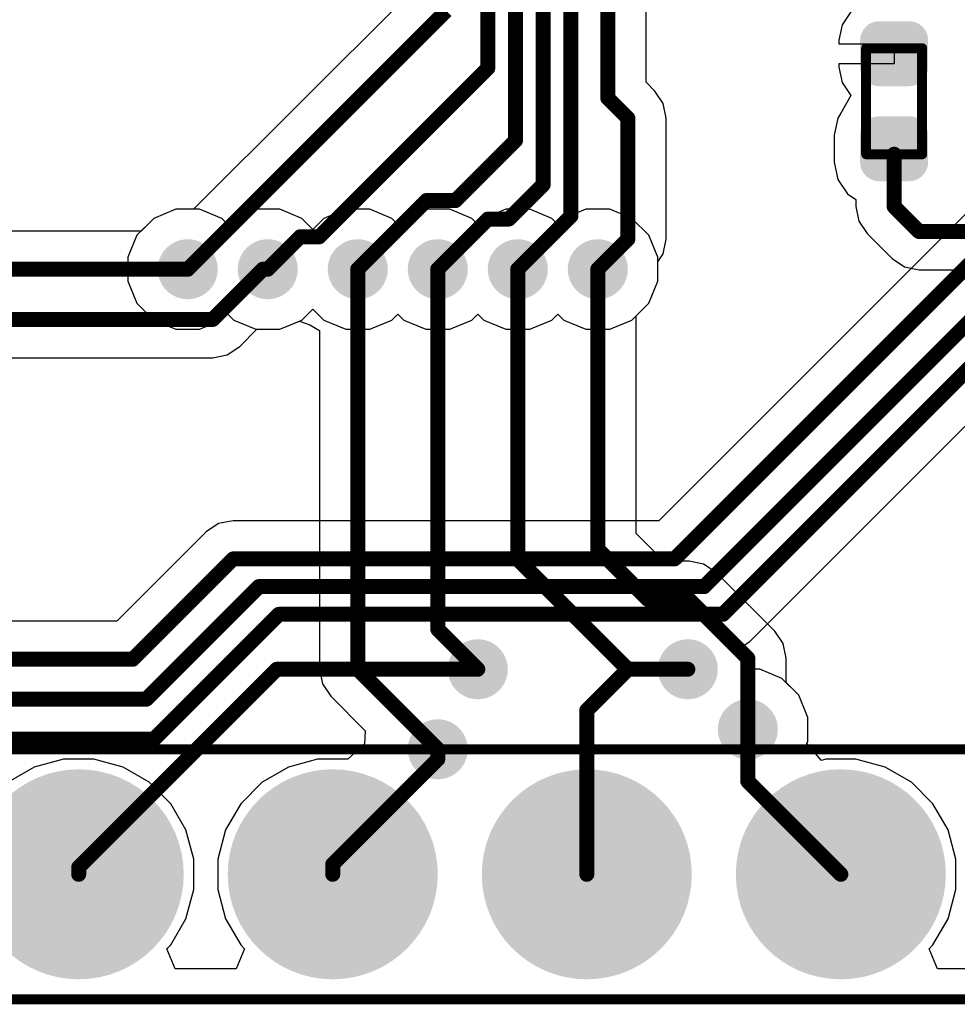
# Model space of a CAD drawing. Header units: inches. Extents: x 0 to 41, y 0 to 25.4.
# Tile 8 of 18: x 23.7 to 33.1, y 0 to 9.8. Entities that reach past the tile are written whole.
import ezdxf

# ---------------------------------------------------------------- set-up
doc = ezdxf.new("R2010")
doc.units = ezdxf.units.IN
for name, color, linetype in [('Board', 56, 'Continuous'), ('BOTTOM', 5, 'Continuous'), ('Bottom Solder', 6, 'Continuous'), ('Pad Holes', 156, 'Continuous'), ('TOP', 1, 'Continuous'), ('Top Assembly', 56, 'Continuous'), ('Top Solder', 216, 'Continuous'), ('Via Holes', 16, 'Continuous')]:
    doc.layers.add(name, color=color, linetype=linetype)

# ---------------------------------------------------------------- blocks, each defined once
blk = doc.blocks.new('RES_0402_3383')
at = {"layer": 'TOP'}
h = blk.add_hatch(color=1, dxfattribs=at)
edge = h.paths.add_edge_path()
edge.add_arc((-0.3403, -0.1498), 0.1402, 270, 360)
edge.add_line((-0.2, -0.1498), (-0.2, 0.1498))
edge.add_arc((-0.3403, 0.1498), 0.1402, 0, 90)
edge.add_line((-0.3403, 0.29), (-0.6098, 0.29))
edge.add_arc((-0.6098, 0.1498), 0.1402, 90, 180)
edge.add_line((-0.75, 0.1498), (-0.75, -0.1498))
edge.add_arc((-0.6098, -0.1498), 0.1402, 180, 270)
edge.add_line((-0.6098, -0.29), (-0.3403, -0.29))
h = blk.add_hatch(color=1, dxfattribs=at)
edge = h.paths.add_edge_path()
edge.add_arc((0.3403, 0.1498), 0.1402, 90, 180)
edge.add_line((0.2, 0.1498), (0.2, -0.1498))
edge.add_arc((0.3403, -0.1498), 0.1402, 180, 270)
edge.add_line((0.3403, -0.29), (0.6098, -0.29))
edge.add_arc((0.6098, -0.1498), 0.1402, 270, 360)
edge.add_line((0.75, -0.1498), (0.75, 0.1498))
edge.add_arc((0.6098, 0.1498), 0.1402, 0, 90)
edge.add_line((0.6098, 0.29), (0.3403, 0.29))
at = {"layer": 'Top Solder'}
h = blk.add_hatch(color=216, dxfattribs=at)
edge = h.paths.add_edge_path()
edge.add_arc((-0.3403, -0.1498), 0.1902, 270, 360)
edge.add_line((-0.15, -0.1498), (-0.15, 0.1498))
edge.add_arc((-0.3403, 0.1498), 0.1902, 0, 90)
edge.add_line((-0.3403, 0.34), (-0.6098, 0.34))
edge.add_arc((-0.6098, 0.1498), 0.1902, 90, 180)
edge.add_line((-0.8, 0.1498), (-0.8, -0.1498))
edge.add_arc((-0.6098, -0.1498), 0.1902, 180, 270)
edge.add_line((-0.6098, -0.34), (-0.3403, -0.34))
h = blk.add_hatch(color=216, dxfattribs=at)
edge = h.paths.add_edge_path()
edge.add_arc((0.3403, 0.1498), 0.1902, 90, 180)
edge.add_line((0.15, 0.1498), (0.15, -0.1498))
edge.add_arc((0.3403, -0.1498), 0.1902, 180, 270)
edge.add_line((0.3403, -0.34), (0.6098, -0.34))
edge.add_arc((0.6098, -0.1498), 0.1902, 270, 360)
edge.add_line((0.8, -0.1498), (0.8, 0.1498))
edge.add_arc((0.6098, 0.1498), 0.1902, 0, 90)
edge.add_line((0.6098, 0.34), (0.3403, 0.34))
at = {"layer": 'Top Assembly', "const_width": 0.1}
for points in [[(0.53, 0.28), (-0.53, 0.28)], [(-0.53, -0.28), (-0.53, 0.28)], [(0.53, -0.28), (0.53, 0.28)], [(0.53, -0.28), (-0.53, -0.28)]]:
    blk.add_lwpolyline(points, dxfattribs=at)
at = {"layer": 'Top Assembly', "const_width": 0.05}
for points in [[(-0.555, 0.28, 1), (-0.505, 0.28, 1)], [(-0.555, 0.28, 1), (-0.505, 0.28, 1)], [(0.505, 0.28, 1), (0.555, 0.28, 1)], [(0.505, 0.28, 1), (0.555, 0.28, 1)], [(-0.555, -0.28, 1), (-0.505, -0.28, 1)], [(-0.555, -0.28, 1), (-0.505, -0.28, 1)], [(0.505, -0.28, 1), (0.555, -0.28, 1)], [(0.505, -0.28, 1), (0.555, -0.28, 1)]]:
    blk.add_lwpolyline(points, format="xyb", close=True, dxfattribs=at)
blk = doc.blocks.new('PIN_HEADER_2_54___VERT__1_10POS_3432')
at = {"layer": 'BOTTOM'}
h = blk.add_hatch(color=5, dxfattribs=at)
edge = h.paths.add_edge_path()
edge.add_arc((3.81, 0), 0.85, 0, 360)
h = blk.add_hatch(color=5, dxfattribs=at)
edge = h.paths.add_edge_path()
edge.add_arc((6.35, 0), 0.85, 0, 360)
h = blk.add_hatch(color=5, dxfattribs=at)
edge = h.paths.add_edge_path()
edge.add_arc((8.89, 0), 0.85, 0, 360)
h = blk.add_hatch(color=5, dxfattribs=at)
edge = h.paths.add_edge_path()
edge.add_arc((11.43, 0), 0.85, 0, 360)
at = {"layer": 'Bottom Solder'}
h = blk.add_hatch(color=6, dxfattribs=at)
edge = h.paths.add_edge_path()
edge.add_arc((3.81, 0), 1.05, 0, 360)
h = blk.add_hatch(color=6, dxfattribs=at)
edge = h.paths.add_edge_path()
edge.add_arc((6.35, 0), 1.05, 0, 360)
h = blk.add_hatch(color=6, dxfattribs=at)
edge = h.paths.add_edge_path()
edge.add_arc((8.89, 0), 1.05, 0, 360)
h = blk.add_hatch(color=6, dxfattribs=at)
edge = h.paths.add_edge_path()
edge.add_arc((11.43, 0), 1.05, 0, 360)
at = {"layer": 'Pad Holes'}
h = blk.add_hatch(color=7, dxfattribs=at)
edge = h.paths.add_edge_path()
edge.add_arc((3.81, 0), 0.5, 0, 360)
h = blk.add_hatch(color=7, dxfattribs=at)
edge = h.paths.add_edge_path()
edge.add_arc((6.35, 0), 0.5, 0, 360)
h = blk.add_hatch(color=7, dxfattribs=at)
edge = h.paths.add_edge_path()
edge.add_arc((8.89, 0), 0.5, 0, 360)
h = blk.add_hatch(color=7, dxfattribs=at)
edge = h.paths.add_edge_path()
edge.add_arc((11.43, 0), 0.5, 0, 360)
at = {"layer": 'TOP'}
h = blk.add_hatch(color=1, dxfattribs=at)
edge = h.paths.add_edge_path()
edge.add_arc((3.81, 0), 0.85, 0, 360)
h = blk.add_hatch(color=1, dxfattribs=at)
edge = h.paths.add_edge_path()
edge.add_arc((6.35, 0), 0.85, 0, 360)
h = blk.add_hatch(color=1, dxfattribs=at)
edge = h.paths.add_edge_path()
edge.add_arc((8.89, 0), 0.85, 0, 360)
h = blk.add_hatch(color=1, dxfattribs=at)
edge = h.paths.add_edge_path()
edge.add_arc((11.43, 0), 0.85, 0, 360)
at = {"layer": 'Top Solder'}
h = blk.add_hatch(color=216, dxfattribs=at)
edge = h.paths.add_edge_path()
edge.add_arc((3.81, 0), 1.05, 0, 360)
h = blk.add_hatch(color=216, dxfattribs=at)
edge = h.paths.add_edge_path()
edge.add_arc((6.35, 0), 1.05, 0, 360)
h = blk.add_hatch(color=216, dxfattribs=at)
edge = h.paths.add_edge_path()
edge.add_arc((8.89, 0), 1.05, 0, 360)
h = blk.add_hatch(color=216, dxfattribs=at)
edge = h.paths.add_edge_path()
edge.add_arc((11.43, 0), 1.05, 0, 360)
at = {"layer": 'Top Assembly', "const_width": 0.1}
for points in [[(-12.68, 1.25), (12.68, 1.25)], [(-12.68, -1.25), (12.68, -1.25)]]:
    blk.add_lwpolyline(points, dxfattribs=at)

msp = doc.modelspace()

# ---------------------------------------------------------------- hatches: boundary and pattern name
at = {"layer": 'BOTTOM'}
h = msp.add_hatch(color=5, dxfattribs=at)
edge = h.paths.add_edge_path()
edge.add_arc((25.4, 7.3), 0.3, 0, 360)
h = msp.add_hatch(color=5, dxfattribs=at)
edge = h.paths.add_edge_path()
edge.add_arc((26.2, 7.3), 0.3, 0, 360)
h = msp.add_hatch(color=5, dxfattribs=at)
edge = h.paths.add_edge_path()
edge.add_arc((27.1, 7.3), 0.3, 0, 360)
h = msp.add_hatch(color=5, dxfattribs=at)
edge = h.paths.add_edge_path()
edge.add_arc((27.9, 7.3), 0.3, 0, 360)
h = msp.add_hatch(color=5, dxfattribs=at)
edge = h.paths.add_edge_path()
edge.add_arc((28.7, 7.3), 0.3, 0, 360)
h = msp.add_hatch(color=5, dxfattribs=at)
edge = h.paths.add_edge_path()
edge.add_arc((29.5, 7.3), 0.3, 0, 360)
h = msp.add_hatch(color=5, dxfattribs=at)
edge = h.paths.add_edge_path()
edge.add_arc((28.3, 3.3), 0.3, 0, 360)
h = msp.add_hatch(color=5, dxfattribs=at)
edge = h.paths.add_edge_path()
edge.add_arc((30.4, 3.3), 0.3, 0, 360)
h = msp.add_hatch(color=5, dxfattribs=at)
edge = h.paths.add_edge_path()
edge.add_arc((31, 2.7), 0.3, 0, 360)
h = msp.add_hatch(color=5, dxfattribs=at)
edge = h.paths.add_edge_path()
edge.add_arc((27.9, 2.5), 0.3, 0, 360)
at = {"layer": 'TOP'}
h = msp.add_hatch(color=1, dxfattribs=at)
edge = h.paths.add_edge_path()
edge.add_arc((25.4, 7.3), 0.3, 0, 360)
h = msp.add_hatch(color=1, dxfattribs=at)
edge = h.paths.add_edge_path()
edge.add_arc((26.2, 7.3), 0.3, 0, 360)
h = msp.add_hatch(color=1, dxfattribs=at)
edge = h.paths.add_edge_path()
edge.add_arc((27.1, 7.3), 0.3, 0, 360)
h = msp.add_hatch(color=1, dxfattribs=at)
edge = h.paths.add_edge_path()
edge.add_arc((27.9, 7.3), 0.3, 0, 360)
h = msp.add_hatch(color=1, dxfattribs=at)
edge = h.paths.add_edge_path()
edge.add_arc((28.7, 7.3), 0.3, 0, 360)
h = msp.add_hatch(color=1, dxfattribs=at)
edge = h.paths.add_edge_path()
edge.add_arc((29.5, 7.3), 0.3, 0, 360)
h = msp.add_hatch(color=1, dxfattribs=at)
edge = h.paths.add_edge_path()
edge.add_arc((28.3, 3.3), 0.3, 0, 360)
h = msp.add_hatch(color=1, dxfattribs=at)
edge = h.paths.add_edge_path()
edge.add_arc((30.4, 3.3), 0.3, 0, 360)
h = msp.add_hatch(color=1, dxfattribs=at)
edge = h.paths.add_edge_path()
edge.add_arc((31, 2.7), 0.3, 0, 360)
h = msp.add_hatch(color=1, dxfattribs=at)
edge = h.paths.add_edge_path()
edge.add_arc((27.9, 2.5), 0.3, 0, 360)
at = {"layer": 'Via Holes'}
h = msp.add_hatch(color=7, dxfattribs=at)
edge = h.paths.add_edge_path()
edge.add_arc((25.4, 7.3), 0.15, 0, 360)
h = msp.add_hatch(color=7, dxfattribs=at)
edge = h.paths.add_edge_path()
edge.add_arc((26.2, 7.3), 0.15, 0, 360)
h = msp.add_hatch(color=7, dxfattribs=at)
edge = h.paths.add_edge_path()
edge.add_arc((27.1, 7.3), 0.15, 0, 360)
h = msp.add_hatch(color=7, dxfattribs=at)
edge = h.paths.add_edge_path()
edge.add_arc((27.9, 7.3), 0.15, 0, 360)
h = msp.add_hatch(color=7, dxfattribs=at)
edge = h.paths.add_edge_path()
edge.add_arc((28.7, 7.3), 0.15, 0, 360)
h = msp.add_hatch(color=7, dxfattribs=at)
edge = h.paths.add_edge_path()
edge.add_arc((29.5, 7.3), 0.15, 0, 360)
h = msp.add_hatch(color=7, dxfattribs=at)
edge = h.paths.add_edge_path()
edge.add_arc((28.3, 3.3), 0.15, 0, 360)
h = msp.add_hatch(color=7, dxfattribs=at)
edge = h.paths.add_edge_path()
edge.add_arc((30.4, 3.3), 0.15, 0, 360)
h = msp.add_hatch(color=7, dxfattribs=at)
edge = h.paths.add_edge_path()
edge.add_arc((31, 2.7), 0.15, 0, 360)
h = msp.add_hatch(color=7, dxfattribs=at)
edge = h.paths.add_edge_path()
edge.add_arc((27.9, 2.5), 0.15, 0, 360)

# ---------------------------------------------------------------- linework, layer by layer
at = {"layer": 'Board', "const_width": 0.05}
msp.add_lwpolyline([(4.5, 0), (36.5, 0)], dxfattribs=at)
at = {"layer": 'BOTTOM'}
for p, q in [((29.9823, 9.1693), (29.9823, 10.1416)), ((27.6029, 10.0436), (25.4593, 7.9)), ((30.0704, 9.0812), (29.9823, 9.1693)), ((30.1532, 8.9572), (30.0704, 9.0812)), ((34.4631, 9.1404), (30.1086, 4.7858)), ((30.1823, 8.8109), (30.1532, 8.9572)), ((30.1823, 7.6), (30.1823, 8.8109)), ((25.2807, 7.9), (25.0601, 7.8087)), ((25.4593, 7.9), (25.2807, 7.9)), ((25.0601, 7.8087), (24.8913, 7.6399)), ((24.8913, 7.6399), (24.8, 7.4193)), ((30.1532, 7.4537), (30.1823, 7.6)), ((24.8, 7.4193), (24.8, 7.1807)), ((30.1, 7.374), (30.1532, 7.4537)), ((30.1, 7.1807), (30.1, 7.374)), ((24.8, 7.1807), (24.8913, 6.9601)), ((30.0087, 6.9601), (30.1, 7.1807)), ((24.8913, 6.9601), (25.0601, 6.7913)), ((26.5399, 6.7913), (26.65, 6.9015)), ((26.65, 6.9015), (26.7601, 6.7913)), ((29.8399, 6.7913), (30.0087, 6.9601)), ((25.7399, 6.7913), (25.8, 6.8515)), ((25.8, 6.8515), (25.8601, 6.7913)), ((27.4399, 6.7913), (27.5, 6.8515)), ((27.5, 6.8515), (27.5601, 6.7913)), ((28.2399, 6.7913), (28.3, 6.8515)), ((28.3, 6.8515), (28.3601, 6.7913)), ((29.0399, 6.7913), (29.1, 6.8515)), ((29.1, 6.8515), (29.1601, 6.7913)), ((25.0601, 6.7913), (25.2807, 6.7)), ((25.2807, 6.7), (25.5193, 6.7)), ((25.5193, 6.7), (25.7399, 6.7913)), ((25.8601, 6.7913), (26.0807, 6.7)), ((26.0807, 6.7), (26.3193, 6.7)), ((26.3193, 6.7), (26.5399, 6.7913)), ((26.7601, 6.7913), (26.9807, 6.7)), ((26.9807, 6.7), (27.2193, 6.7)), ((27.2193, 6.7), (27.4399, 6.7913)), ((27.5601, 6.7913), (27.7807, 6.7)), ((27.7807, 6.7), (28.0193, 6.7)), ((28.0193, 6.7), (28.2399, 6.7913)), ((28.3601, 6.7913), (28.5807, 6.7)), ((28.5807, 6.7), (28.8193, 6.7)), ((28.8193, 6.7), (29.0399, 6.7913)), ((29.1601, 6.7913), (29.3807, 6.7)), ((29.3807, 6.7), (29.6193, 6.7)), ((29.6193, 6.7), (29.8399, 6.7913)), ((31.0212, 3.5791), (33.5443, 6.1022)), ((25.7078, 4.7567), (25.5837, 4.6738)), ((25.8541, 4.7858), (25.7078, 4.7567)), ((30.1086, 4.7858), (25.8541, 4.7858)), ((25.5837, 4.6738), (24.6922, 3.7823)), ((24.6922, 3.7823), (22.7, 3.7823)), ((30.9528, 3.5334), (31.0212, 3.5791)), ((31, 3.4193), (30.9528, 3.5334)), ((31, 3.3), (31, 3.4193)), ((31.1193, 3.3), (31, 3.3)), ((31.3399, 3.2087), (31.1193, 3.3)), ((31.5087, 3.0399), (31.3399, 3.2087)), ((31.6, 2.8193), (31.5087, 3.0399)), ((31.6, 2.5807), (31.6, 2.8193)), ((31.59, 2.5565), (31.6, 2.5807)), ((31.737, 2.3889), (31.59, 2.5565)), ((31.7786, 2.4), (31.737, 2.3889)), ((32.0814, 2.4), (31.7786, 2.4)), ((32.3739, 2.3216), (32.0814, 2.4)), ((32.6361, 2.1702), (32.3739, 2.3216)), ((32.8503, 1.9561), (32.6361, 2.1702)), ((33.0017, 1.6939), (32.8503, 1.9561)), ((33.08, 1.4014), (33.0017, 1.6939)), ((33.08, 1.0986), (33.08, 1.4014)), ((33.0017, 0.8061), (33.08, 1.0986)), ((32.8503, 0.5439), (33.0017, 0.8061)), ((32.8122, 0.5059), (32.8503, 0.5439)), ((32.8951, 0.3059), (32.8122, 0.5059)), ((36.5, 0.3059), (32.8951, 0.3059))]:
    msp.add_line(p, q, dxfattribs=at)
at = {"layer": 'BOTTOM', "const_width": 0.15}
for points in [[(28.954, 8.1457), (28.954, 14.0203)], [(28.677, 8.5869), (28.677, 13.9056)], [(28.4, 9.3099), (28.4, 13.7909)], [(29.231, 7.831), (29.231, 12.931)], [(29.6, 9.0109), (29.6, 10.3)], [(25.4, 7.3), (27.9853, 9.8853)], [(26.7143, 7.6243), (28.4, 9.3099)], [(29.6, 9.0109), (29.8, 8.8109)], [(29.8, 7.6), (29.8, 8.8109)], [(30.2669, 4.4035), (34.7335, 8.87)], [(28.0766, 7.9865), (28.677, 8.5869)], [(28.6103, 7.802), (28.954, 8.1457)], [(30.5619, 4.1265), (34.5781, 8.1427)], [(27.1, 7.3), (27.7865, 7.9865)], [(27.7865, 7.9865), (28.0766, 7.9865)], [(27.9, 7.3), (28.402, 7.802)], [(28.402, 7.802), (28.6103, 7.802)], [(28.7, 7.3), (29.231, 7.831)], [(30.7509, 3.8495), (34.7243, 7.8229)], [(26.2, 7.3), (26.5243, 7.6243)], [(26.5243, 7.6243), (26.7143, 7.6243)], [(29.5, 7.3), (29.8, 7.6)], [(24.8506, 3.4), (25.8541, 4.4035)], [(25.8541, 4.4035), (30.2669, 4.4035)], [(24.9844, 3), (26.1109, 4.1265)], [(26.1109, 4.1265), (30.5619, 4.1265)], [(25.0623, 2.6), (26.3118, 3.8495)], [(26.3118, 3.8495), (30.7509, 3.8495)], [(22.7, 3.4), (24.8506, 3.4)], [(24.31, 1.32), (26.2901, 3.3)], [(26.2901, 3.3), (28.3, 3.3)], [(29.39, 2.89), (29.8, 3.3)], [(29.8, 3.3), (30.4, 3.3)], [(22.9, 3), (24.9844, 3)], [(29.39, 1.25), (29.39, 2.89)], [(31, 2.18), (31, 2.7)], [(23.12, 2.6), (25.0623, 2.6)], [(27.9, 2.4), (27.9, 2.5)], [(26.85, 1.35), (27.9, 2.4)], [(31, 2.18), (31.93, 1.25)], [(24.31, 1.25), (24.31, 1.32)], [(26.85, 1.25), (26.85, 1.35)]]:
    msp.add_lwpolyline(points, dxfattribs=at)
at = {"layer": 'BOTTOM', "const_width": 0.075}
for points in [[(28.3625, 9.3099, 1), (28.4375, 9.3099, 1)], [(28.3625, 9.3099, 1), (28.4375, 9.3099, 1)], [(29.5625, 9.0109, 1), (29.6375, 9.0109, 1)], [(29.5625, 9.0109, 1), (29.6375, 9.0109, 1)], [(29.7625, 8.8109, 1), (29.8375, 8.8109, 1)], [(29.7625, 8.8109, 1), (29.8375, 8.8109, 1)], [(28.6395, 8.5869, 1), (28.7145, 8.5869, 1)], [(28.6395, 8.5869, 1), (28.7145, 8.5869, 1)], [(28.9165, 8.1457, 1), (28.9915, 8.1457, 1)], [(28.9165, 8.1457, 1), (28.9915, 8.1457, 1)], [(27.749, 7.9865, 1), (27.824, 7.9865, 1)], [(27.749, 7.9865, 1), (27.824, 7.9865, 1)], [(28.0391, 7.9865, 1), (28.1141, 7.9865, 1)], [(28.0391, 7.9865, 1), (28.1141, 7.9865, 1)], [(28.3645, 7.802, 1), (28.4395, 7.802, 1)], [(28.3645, 7.802, 1), (28.4395, 7.802, 1)], [(28.5728, 7.802, 1), (28.6478, 7.802, 1)], [(28.5728, 7.802, 1), (28.6478, 7.802, 1)], [(29.1935, 7.831, 1), (29.2685, 7.831, 1)], [(29.1935, 7.831, 1), (29.2685, 7.831, 1)], [(26.4868, 7.6243, 1), (26.5618, 7.6243, 1)], [(26.4868, 7.6243, 1), (26.5618, 7.6243, 1)], [(26.6768, 7.6243, 1), (26.7518, 7.6243, 1)], [(26.6768, 7.6243, 1), (26.7518, 7.6243, 1)], [(29.7625, 7.6, 1), (29.8375, 7.6, 1)], [(29.7625, 7.6, 1), (29.8375, 7.6, 1)], [(25.3625, 7.3, 1), (25.4375, 7.3, 1)], [(26.1625, 7.3, 1), (26.2375, 7.3, 1)], [(27.0625, 7.3, 1), (27.1375, 7.3, 1)], [(27.8625, 7.3, 1), (27.9375, 7.3, 1)], [(28.6625, 7.3, 1), (28.7375, 7.3, 1)], [(29.4625, 7.3, 1), (29.5375, 7.3, 1)], [(25.8166, 4.4035, 1), (25.8916, 4.4035, 1)], [(25.8166, 4.4035, 1), (25.8916, 4.4035, 1)], [(30.2294, 4.4035, 1), (30.3044, 4.4035, 1)], [(30.2294, 4.4035, 1), (30.3044, 4.4035, 1)], [(26.0734, 4.1265, 1), (26.1484, 4.1265, 1)], [(26.0734, 4.1265, 1), (26.1484, 4.1265, 1)], [(30.5244, 4.1265, 1), (30.5994, 4.1265, 1)], [(30.5244, 4.1265, 1), (30.5994, 4.1265, 1)], [(26.2743, 3.8495, 1), (26.3493, 3.8495, 1)], [(26.2743, 3.8495, 1), (26.3493, 3.8495, 1)], [(30.7134, 3.8495, 1), (30.7884, 3.8495, 1)], [(30.7134, 3.8495, 1), (30.7884, 3.8495, 1)], [(24.8131, 3.4, 1), (24.8881, 3.4, 1)], [(24.8131, 3.4, 1), (24.8881, 3.4, 1)], [(26.2526, 3.3, 1), (26.3276, 3.3, 1)], [(26.2526, 3.3, 1), (26.3276, 3.3, 1)], [(28.2625, 3.3, 1), (28.3375, 3.3, 1)], [(29.7625, 3.3, 1), (29.8375, 3.3, 1)], [(29.7625, 3.3, 1), (29.8375, 3.3, 1)], [(30.3625, 3.3, 1), (30.4375, 3.3, 1)], [(24.9469, 3, 1), (25.0219, 3, 1)], [(24.9469, 3, 1), (25.0219, 3, 1)], [(29.3525, 2.89, 1), (29.4275, 2.89, 1)], [(29.3525, 2.89, 1), (29.4275, 2.89, 1)], [(30.9625, 2.7, 1), (31.0375, 2.7, 1)], [(25.0248, 2.6, 1), (25.0998, 2.6, 1)], [(25.0248, 2.6, 1), (25.0998, 2.6, 1)], [(27.8625, 2.5, 1), (27.9375, 2.5, 1)], [(27.8625, 2.4, 1), (27.9375, 2.4, 1)], [(27.8625, 2.4, 1), (27.9375, 2.4, 1)], [(30.9625, 2.18, 1), (31.0375, 2.18, 1)], [(30.9625, 2.18, 1), (31.0375, 2.18, 1)], [(24.2725, 1.32, 1), (24.3475, 1.32, 1)], [(24.2725, 1.32, 1), (24.3475, 1.32, 1)], [(26.8125, 1.35, 1), (26.8875, 1.35, 1)], [(26.8125, 1.35, 1), (26.8875, 1.35, 1)], [(24.2725, 1.25, 1), (24.3475, 1.25, 1)], [(26.8125, 1.25, 1), (26.8875, 1.25, 1)], [(29.3525, 1.25, 1), (29.4275, 1.25, 1)], [(31.8925, 1.25, 1), (31.9675, 1.25, 1)]]:
    msp.add_lwpolyline(points, format="xyb", close=True, dxfattribs=at)
at = {"layer": 'TOP'}
for p, q in [((32.029, 9.874), (31.9419, 9.7436)), ((31.9419, 9.7436), (31.9113, 9.5898)), ((31.9113, 9.5898), (31.9113, 9.555)), ((31.9113, 9.555), (32.463, 9.555)), ((32.463, 9.555), (32.463, 9.355)), ((32.463, 9.355), (31.9113, 9.355)), ((31.9113, 9.355), (31.9113, 9.3203)), ((31.9113, 9.3203), (31.9419, 9.1664)), ((31.9419, 9.1664), (32.029, 9.036)), ((32.029, 9.036), (31.9314, 8.8607)), ((31.9314, 8.8607), (31.8986, 8.8115)), ((31.8986, 8.8115), (31.8644, 8.6398)), ((31.8644, 8.6398), (31.8644, 8.3703)), ((31.8644, 8.3703), (31.8986, 8.1985)), ((31.8986, 8.1985), (31.9959, 8.0529)), ((31.9959, 8.0529), (32.0807, 7.9962)), ((32.0807, 7.9962), (32.0807, 7.9267)), ((25.2807, 7.9), (25.0601, 7.8087)), ((25.5193, 7.9), (25.2807, 7.9)), ((25.7399, 7.8087), (25.5193, 7.9)), ((26.0807, 7.9), (25.8601, 7.8087)), ((26.3193, 7.9), (26.0807, 7.9)), ((26.5399, 7.8087), (26.3193, 7.9)), ((26.9807, 7.9), (26.7601, 7.8087)), ((27.2193, 7.9), (26.9807, 7.9)), ((27.4399, 7.8087), (27.2193, 7.9)), ((27.7807, 7.9), (27.5601, 7.8087)), ((28.0193, 7.9), (27.7807, 7.9)), ((28.2399, 7.8087), (28.0193, 7.9)), ((28.5807, 7.9), (28.3601, 7.8087)), ((28.8193, 7.9), (28.5807, 7.9)), ((29.0399, 7.8087), (28.8193, 7.9)), ((29.3807, 7.9), (29.1601, 7.8087)), ((29.6193, 7.9), (29.3807, 7.9)), ((29.8399, 7.8087), (29.6193, 7.9)), ((32.0807, 7.9267), (32.1098, 7.7804)), ((25.0601, 7.8087), (24.9338, 7.6823)), ((25.8, 7.7485), (25.7399, 7.8087)), ((25.8601, 7.8087), (25.8, 7.7485)), ((26.65, 7.6985), (26.5399, 7.8087)), ((26.7601, 7.8087), (26.65, 7.6985)), ((27.5, 7.7485), (27.4399, 7.8087)), ((27.5601, 7.8087), (27.5, 7.7485)), ((28.3, 7.7485), (28.2399, 7.8087)), ((28.3601, 7.8087), (28.3, 7.7485)), ((29.1, 7.7485), (29.0399, 7.8087)), ((29.1601, 7.8087), (29.1, 7.7485)), ((30.0087, 7.6399), (29.8399, 7.8087)), ((32.1098, 7.7804), (32.1927, 7.6564)), ((24.9338, 7.6823), (15.8584, 7.6823)), ((30.1, 7.4193), (30.0087, 7.6399)), ((32.1927, 7.6564), (32.4432, 7.4058)), ((30.1, 7.1807), (30.1, 7.4193)), ((32.4432, 7.4058), (32.5672, 7.323)), ((32.5672, 7.323), (32.7135, 7.2939)), ((32.7135, 7.2939), (34.5177, 7.2939)), ((30.0087, 6.9601), (30.1, 7.1807)), ((29.8823, 6.8338), (30.0087, 6.9601)), ((29.8823, 4.6584), (29.8823, 6.8338)), ((25.9198, 6.5276), (26.0922, 6.7)), ((26.0922, 6.7), (26.3193, 6.7)), ((26.3193, 6.7), (26.5177, 6.7821)), ((26.5177, 6.7821), (26.6195, 6.7443)), ((26.6195, 6.7443), (26.7177, 6.6863)), ((26.7177, 6.6863), (26.7177, 3.3)), ((25.7958, 6.4448), (25.9198, 6.5276)), ((15.5642, 6.4157), (25.6495, 6.4157)), ((25.6495, 6.4157), (25.7958, 6.4448)), ((30.1604, 4.3804), (29.8823, 4.6584)), ((30.4119, 4.3804), (30.1604, 4.3804)), ((30.5582, 4.3513), (30.4119, 4.3804)), ((30.6823, 4.2684), (30.5582, 4.3513)), ((31.2704, 3.6803), (30.6823, 4.2684)), ((31.3532, 3.5563), (31.2704, 3.6803)), ((31.3823, 3.4099), (31.3532, 3.5563)), ((31.3823, 3.1662), (31.3823, 3.4099)), ((26.7177, 3.3), (26.7468, 3.1537)), ((26.7468, 3.1537), (26.8296, 3.0296)), ((31.5087, 3.0399), (31.3823, 3.1662)), ((26.8296, 3.0296), (27.1756, 2.6837)), ((31.6, 2.8193), (31.5087, 3.0399)), ((31.6, 2.5807), (31.6, 2.8193)), ((27.1756, 2.6837), (27.1681, 2.5559)), ((31.59, 2.5565), (31.6, 2.5807)), ((27.1681, 2.5559), (27.0014, 2.4)), ((31.737, 2.3889), (31.59, 2.5565)), ((24.1586, 2.4), (23.8661, 2.3216)), ((24.4614, 2.4), (24.1586, 2.4)), ((24.7539, 2.3216), (24.4614, 2.4)), ((26.6986, 2.4), (26.4061, 2.3216)), ((27.0014, 2.4), (26.6986, 2.4)), ((31.7786, 2.4), (31.737, 2.3889)), ((32.0814, 2.4), (31.7786, 2.4)), ((32.3739, 2.3216), (32.0814, 2.4)), ((23.8661, 2.3216), (23.6039, 2.1702)), ((25.0161, 2.1702), (24.7539, 2.3216)), ((26.4061, 2.3216), (26.1439, 2.1702)), ((32.6361, 2.1702), (32.3739, 2.3216)), ((25.2303, 1.9561), (25.0161, 2.1702)), ((26.1439, 2.1702), (25.9298, 1.9561)), ((32.8503, 1.9561), (32.6361, 2.1702)), ((25.3817, 1.6939), (25.2303, 1.9561)), ((25.9298, 1.9561), (25.7784, 1.6939)), ((33.0017, 1.6939), (32.8503, 1.9561)), ((25.46, 1.4014), (25.3817, 1.6939)), ((25.7784, 1.6939), (25.7, 1.4014)), ((33.08, 1.4014), (33.0017, 1.6939)), ((25.46, 1.0986), (25.46, 1.4014)), ((25.7, 1.4014), (25.7, 1.0986)), ((33.08, 1.0986), (33.08, 1.4014)), ((25.3817, 0.8061), (25.46, 1.0986)), ((25.7, 1.0986), (25.7784, 0.8061)), ((33.0017, 0.8061), (33.08, 1.0986)), ((25.2303, 0.5439), (25.3817, 0.8061)), ((25.7784, 0.8061), (25.9298, 0.5439)), ((32.8503, 0.5439), (33.0017, 0.8061)), ((25.1922, 0.5059), (25.2303, 0.5439)), ((25.2751, 0.3059), (25.1922, 0.5059)), ((25.9678, 0.5059), (25.885, 0.3059)), ((25.9298, 0.5439), (25.9678, 0.5059)), ((32.8122, 0.5059), (32.8503, 0.5439)), ((32.8951, 0.3059), (32.8122, 0.5059)), ((25.885, 0.3059), (25.2751, 0.3059)), ((36.5, 0.3059), (32.8951, 0.3059))]:
    msp.add_line(p, q, dxfattribs=at)
at = {"layer": 'TOP', "const_width": 0.15}
for points in [[(32.463, 7.9267), (32.463, 8.45)], [(32.463, 7.9267), (32.7135, 7.6762)], [(32.7135, 7.6762), (35.1998, 7.6762)], [(15.7, 7.3), (25.4, 7.3)], [(25.6495, 6.798), (26.1515, 7.3)], [(26.1515, 7.3), (26.2, 7.3)], [(27.1, 3.3), (27.1, 7.3)], [(27.9, 3.7), (27.9, 7.3)], [(28.7, 4.4), (28.7, 7.3)], [(29.5, 4.5), (29.5, 7.3)], [(15.5129, 6.798), (25.6495, 6.798)], [(29.5, 4.5), (30.002, 3.998)], [(28.7, 4.4), (29.8, 3.3)], [(30.002, 3.998), (30.4119, 3.998)], [(30.4119, 3.998), (31, 3.4099)], [(27.9, 3.7), (28.3, 3.3)], [(31, 2.7), (31, 3.4099)], [(27.1, 3.3), (27.9, 2.5)], [(29.8, 3.3), (30.4, 3.3)]]:
    msp.add_lwpolyline(points, dxfattribs=at)
at = {"layer": 'TOP', "const_width": 0.075}
for points in [[(32.4255, 8.45, 1), (32.5005, 8.45, 1)], [(32.4255, 7.9267, 1), (32.5005, 7.9267, 1)], [(32.4255, 7.9267, 1), (32.5005, 7.9267, 1)], [(32.676, 7.6762, 1), (32.751, 7.6762, 1)], [(32.676, 7.6762, 1), (32.751, 7.6762, 1)], [(25.3625, 7.3, 1), (25.4375, 7.3, 1)], [(26.114, 7.3, 1), (26.189, 7.3, 1)], [(26.114, 7.3, 1), (26.189, 7.3, 1)], [(26.1625, 7.3, 1), (26.2375, 7.3, 1)], [(27.0625, 7.3, 1), (27.1375, 7.3, 1)], [(27.8625, 7.3, 1), (27.9375, 7.3, 1)], [(28.6625, 7.3, 1), (28.7375, 7.3, 1)], [(29.4625, 7.3, 1), (29.5375, 7.3, 1)], [(25.612, 6.798, 1), (25.687, 6.798, 1)], [(25.612, 6.798, 1), (25.687, 6.798, 1)], [(29.4625, 4.5, 1), (29.5375, 4.5, 1)], [(29.4625, 4.5, 1), (29.5375, 4.5, 1)], [(28.6625, 4.4, 1), (28.7375, 4.4, 1)], [(28.6625, 4.4, 1), (28.7375, 4.4, 1)], [(29.9645, 3.998, 1), (30.0395, 3.998, 1)], [(29.9645, 3.998, 1), (30.0395, 3.998, 1)], [(30.3744, 3.998, 1), (30.4494, 3.998, 1)], [(30.3744, 3.998, 1), (30.4494, 3.998, 1)], [(27.8625, 3.7, 1), (27.9375, 3.7, 1)], [(27.8625, 3.7, 1), (27.9375, 3.7, 1)], [(30.9625, 3.4099, 1), (31.0375, 3.4099, 1)], [(30.9625, 3.4099, 1), (31.0375, 3.4099, 1)], [(27.0625, 3.3, 1), (27.1375, 3.3, 1)], [(27.0625, 3.3, 1), (27.1375, 3.3, 1)], [(28.2625, 3.3, 1), (28.3375, 3.3, 1)], [(29.7625, 3.3, 1), (29.8375, 3.3, 1)], [(29.7625, 3.3, 1), (29.8375, 3.3, 1)], [(30.3625, 3.3, 1), (30.4375, 3.3, 1)], [(30.9625, 2.7, 1), (31.0375, 2.7, 1)], [(27.8625, 2.5, 1), (27.9375, 2.5, 1)]]:
    msp.add_lwpolyline(points, format="xyb", close=True, dxfattribs=at)

# ---------------------------------------------------------------- block references
at = {"rotation": 270}
msp.add_blockref('RES_0402_3383', (32.463, 8.98), dxfattribs=at)
msp.add_blockref('PIN_HEADER_2_54___VERT__1_10POS_3432', (20.5, 1.25))

doc.saveas('drawing.dxf')
